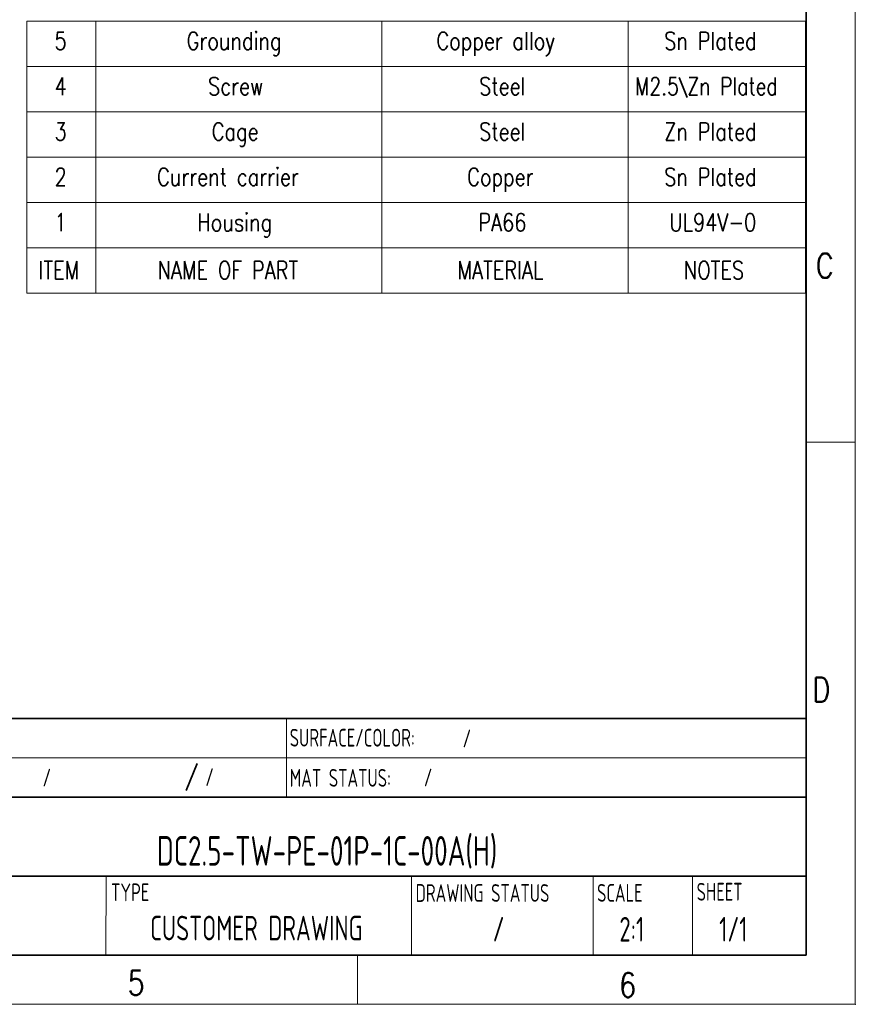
# Model space of a CAD drawing. Header units: millimetres. Extents: x 6 to 292, y 5 to 204.
# Tile 19 of 24: x 207 to 292, y 5 to 105. Entities that reach past the tile are written whole.
import ezdxf
from ezdxf.entities.mleader import LeaderData, LeaderLine
from ezdxf.enums import TextEntityAlignment as Align
from ezdxf.math import Vec2, Vec3

# ---------------------------------------------------------------- set-up
doc = ezdxf.new("R2010")
doc.units = ezdxf.units.MM
for name, color, linetype in [('Default', 7, 'Continuous'), ('TEXT', 7, 'Continuous'), ('图框', 7, 'Continuous'), ('尺寸层', 7, 'Continuous'), ('细实线', 7, 'Continuous'), ('轮廓线', 7, 'Continuous')]:
    doc.layers.add(name, color=color, linetype=linetype)
doc.styles.add('SEACAD_romans_shx', font='romans.shx')
doc.styles.add('SEACAD_Solid_Edge_ANSI', font='seans.ttf')

# ---------------------------------------------------------------- blocks, each defined once
blk = doc.blocks.new('SE')
at = {"layer": '尺寸层', "color": 7, "linetype": 'Continuous', "lineweight": 13}
for p, q in [((214.962, 104.715), (214.962, 100.115)), ((243.962, 104.715), (243.962, 100.115)), ((268.962, 104.715), (268.962, 100.115)), ((207.962, 100.115), (286.962, 100.115)), ((214.962, 100.115), (214.962, 95.515)), ((243.962, 100.115), (243.962, 95.515)), ((268.962, 100.115), (268.962, 95.515)), ((207.962, 95.515), (286.962, 95.515)), ((214.962, 95.515), (214.962, 90.915)), ((243.962, 95.515), (243.962, 90.915)), ((268.962, 95.515), (268.962, 90.915)), ((207.962, 90.915), (286.962, 90.915)), ((214.962, 90.915), (214.962, 86.315)), ((243.962, 90.915), (243.962, 86.315)), ((268.962, 90.915), (268.962, 86.315)), ((207.962, 86.315), (286.962, 86.315)), ((214.962, 86.315), (214.962, 81.715)), ((243.962, 86.315), (243.962, 81.715)), ((268.962, 86.315), (268.962, 81.715)), ((207.962, 81.715), (286.962, 81.715)), ((214.962, 81.715), (214.962, 77.115)), ((243.962, 81.715), (243.962, 77.115)), ((268.962, 81.715), (268.962, 77.115))]:
    blk.add_line(p, q, dxfattribs=at)
blk.add_lwpolyline([(207.962, 77.115), (207.962, 104.715), (286.962, 104.715), (286.962, 77.115), (207.962, 77.115)], dxfattribs=at)
at = {"layer": '尺寸层', "color": 7, "linetype": 'Continuous', "lineweight": 5, "style": 'SEACAD_romans_shx'}
for s, width, p in [('5', 0.8, (210.784, 103.608)), ('Grounding', 0.8, (224.181, 103.608)), ('Copper alloy', 0.8, (249.517, 103.608)), ('Sn Plated', 0.8, (272.62, 103.608)), ('4', 0.8, (210.784, 99.008)), ('Screw', 0.8, (226.359, 99.008)), ('Steel', 0.8, (253.852, 99.008)), ('M2.5\\Zn Plated', 0.781, (269.661, 99.008)), ('3', 0.8, (210.784, 94.408)), ('Cage', 0.8, (226.729, 94.408)), ('Steel', 0.8, (253.852, 94.408)), ('Zn Plated', 0.8, (272.62, 94.408)), ('Current carrier', 0.8, (221.181, 89.808)), ('Sn Plated', 0.8, (272.62, 89.808)), ('2', 0.8, (210.784, 89.808)), ('Copper', 0.8, (252.64, 89.808)), ('1', 0.8, (210.784, 85.208)), ('Housing', 0.8, (225.27, 85.208)), ('PA66', 0.8, (253.77, 85.208)), ('UL94V-0', 0.8, (273.133, 85.208)), ('ITEM', 0.8, (209.161, 80.352)), ('NAME OF PART', 0.8, (221.243, 80.352)), ('MATERIAL', 0.8, (251.654, 80.352)), ('NOTES', 0.8, (274.613, 80.352))]:
    blk.add_text(s, height=1.8, dxfattribs=dict(at, width=width)).set_placement(p, align=Align.TOP_LEFT)
blk = doc.blocks.new('_DOT')
at = {"color": 0}
blk.add_line((0, 0), (-1, 0), dxfattribs=at)
at = {"color": 0, "const_width": 0.333}
blk.add_lwpolyline([(-0.1665, 0, 1), (0.1665, 0, 1)], format="xyb", close=True, dxfattribs=at)
blk = doc.blocks.new('A4-drawing_frame')
at = {"layer": '细实线', "color": 7, "linetype": 'Continuous', "lineweight": 13}
for p, q in [((0, 0), (0, 199)), ((-5, 57), (0, 57)), ((-50.5, 5), (-50.5, 0)), ((-286.5, 0), (0, 0))]:
    blk.add_line(p, q, dxfattribs=at)
blk.add_point((0, 0), dxfattribs=at)
at = {"layer": '轮廓线', "color": 7, "linetype": 'Continuous', "lineweight": 35}
for p in [(-5, 195), (-282, 5)]:
    blk.add_line(p, (-5, 5), dxfattribs=at)
at = {"layer": 'TEXT', "char_height": 2.5, "attachment_point": 8, "style": 'SEACAD_romans_shx'}
for s, insert, width in [('{\\fromans|b0||i0||c0|p34;\\C7;\\H2.5;\\W0.8;C}', (-3.093, 73.661), 2.34019), ('{\\fromans|b0||i0||c0|p34;\\C7;\\H2.5;\\W0.8;D}', (-3.43, 30.661), 1.99773), ('{\\fromans|b0||i0||c0|p34;\\C7;\\H2.5;\\W0.8;5}', (-72.939, 0.928), 1.88357), ('{\\fromans|b0||i0||c0|p34;\\C7;\\H2.5;\\W0.8;6}', (-23.093, 0.701), 1.88357)]:
    blk.add_mtext(s, dxfattribs=dict(at, insert=insert, width=width))

msp = doc.modelspace()

# ---------------------------------------------------------------- linework, layer by layer
at = {"layer": '细实线', "color": 7, "linetype": 'Continuous', "lineweight": 13}
for p, q in [((234.3, 34), (234.3, 30)), ((195, 30), (287, 30)), ((234.3, 30), (234.3, 26)), ((216, 10), (216.003, 18)), ((247, 10), (247, 18)), ((265.4, 10), (265.4, 18)), ((275.5, 10), (275.5, 18))]:
    msp.add_line(p, q, dxfattribs=at)
at = {"layer": '轮廓线', "color": 7, "linetype": 'Continuous', "lineweight": 35}
for p, q in [((167, 34), (287, 34)), ((287, 10), (287, 34)), ((167, 26), (287, 26)), ((195, 18), (287, 18)), ((167, 10), (287, 10)), ((195, 10), (287, 10))]:
    msp.add_line(p, q, dxfattribs=at)

# ---------------------------------------------------------------- block references
at = {"layer": '图框', "color": 7}
msp.add_blockref('A4-drawing_frame', (292, 5), dxfattribs=at)
at = {"layer": '尺寸层'}
msp.add_blockref('SE', (0, 0), dxfattribs=at)

# ---------------------------------------------------------------- texts
at = {"layer": 'TEXT', "char_height": 1.8, "attachment_point": 4}
for s, insert, width, style in [('{\\fSolid Edge ANSI|b0||i0||c0|p34;\\C7;\\H1.8;\\W0.7;SURFACE/COLOR:}', (234.634, 32.037), 16.05701, 'SEACAD_Solid_Edge_ANSI'), ('{\\fromans|b0||i0||c0|p34;\\C7;\\H1.8;\\W0.8;/}', (224.013, 27.886), 1.47946, 'SEACAD_romans_shx'), ('{\\fSolid Edge ANSI|b0||i0||c0|p34;\\C7;\\H1.8;\\W0.7;MAT STATUS:}', (234.634, 27.963), 13.47834, 'SEACAD_Solid_Edge_ANSI'), ('{\\fSolid Edge ANSI|b0||i0||c0|p34;\\C7;\\H1.8;\\W0.7;TYPE}', (216.521, 16.358), 7.2, 'SEACAD_Solid_Edge_ANSI'), ('{\\fSolid Edge ANSI|b0||i0||c0|p34;\\C7;\\H1.8;\\W0.7;DRAWING STATUS}', (247.405, 16.287), 18.4, 'SEACAD_Solid_Edge_ANSI'), ('{\\fSolid Edge ANSI|b0||i0||c0|p34;\\C7;\\H1.8;\\W0.7;SCALE}', (265.805, 16.3), 10.1, 'SEACAD_Solid_Edge_ANSI'), ('{\\fSolid Edge ANSI|b0||i0||c0|p34;\\C7;\\H1.8;\\W0.7;SHEET}', (275.905, 16.416), 11.5, 'SEACAD_Solid_Edge_ANSI')]:
    msp.add_mtext(s, dxfattribs=dict(at, insert=insert, width=width, style=style))

# ---------------------------------------------------------------- leaders
at = {"layer": 'Default', "color": 7, "linetype": 'Continuous', "lineweight": 13}
ml = msp.add_multileader_mtext('Standard', dxfattribs=at)
ml.set_content('{\\pxsm0.9;\\fSolid Edge ANSI|b0||i0||c0|p34;\\W0.7;/\\P}', color=256)
ml.set_leader_properties()
ml.set_arrow_properties(name='DOT')
ml.build(insert=Vec2(0, 0))
ml.multileader.update_dxf_attribs({"leader_type": 0, "dogleg_length": 0, "arrow_head_size": 1.8})
ctx = ml.context
ctx.base_point, ctx.char_height, ctx.arrow_head_size, ctx.landing_gap_size = Vec3(250.174, 31.96), 1.8, 1.8, 0.63
ctx.mtext.insert = Vec3(252.174, 32.863)
ml = msp.add_multileader_mtext('Standard', dxfattribs=at)
ml.set_content('{\\pxsm0.9;\\fSolid Edge ANSI|b0||i0||c0|p34;\\W0.7;/\\P}', color=256)
ml.set_leader_properties()
ml.set_arrow_properties(name='DOT')
ml.build(insert=Vec2(0, 0))
ml.multileader.update_dxf_attribs({"leader_type": 0, "dogleg_length": 0, "arrow_head_size": 1.8})
ctx = ml.context
ctx.base_point, ctx.char_height, ctx.arrow_head_size, ctx.landing_gap_size = Vec3(207.57, 27.986), 1.8, 1.8, 0.63
ctx.mtext.insert = Vec3(209.57, 28.889)
ml = msp.add_multileader_mtext('Standard', dxfattribs=at)
ml.set_content('{\\pxsm0.9;\\fSolid Edge ANSI|b0||i0||c0|p34;\\W0.7;/\\P}', color=256)
ml.set_leader_properties()
ml.set_arrow_properties(name='DOT')
ml.build(insert=Vec2(0, 0))
ml.multileader.update_dxf_attribs({"leader_type": 0, "dogleg_length": 0, "arrow_head_size": 1.8})
ctx = ml.context
ctx.base_point, ctx.char_height, ctx.arrow_head_size, ctx.landing_gap_size = Vec3(224.078, 28.041), 1.8, 1.8, 0.63
ctx.mtext.insert = Vec3(226.078, 28.944)
ml = msp.add_multileader_mtext('Standard', dxfattribs=at)
ml.set_content('{\\pxsm0.9;\\fSolid Edge ANSI|b0||i0||c0|p34;\\W0.7;/\\P}', color=256)
ml.set_leader_properties()
ml.set_arrow_properties(name='DOT')
ml.build(insert=Vec2(0, 0))
ml.multileader.update_dxf_attribs({"leader_type": 0, "dogleg_length": 0, "arrow_head_size": 1.8})
ctx = ml.context
ctx.base_point, ctx.char_height, ctx.arrow_head_size, ctx.landing_gap_size = Vec3(246.24, 28.007), 1.8, 1.8, 0.63
ctx.mtext.insert = Vec3(248.24, 28.909)
ml = msp.add_multileader_mtext('Standard', dxfattribs=at)
ml.set_content('{\\pxsm0.9;\\fSolid Edge ANSI|b0||i0||c0|p34;\\W0.7;DC2.5-TW-PE-01P-1C-00A(H)\\P}', color=256)
ml.set_leader_properties()
ml.set_arrow_properties(name='DOT')
ml.build(insert=Vec2(0, 0))
ml.multileader.update_dxf_attribs({"leader_type": 0, "dogleg_length": 0, "arrow_head_size": 3})
ctx = ml.context
ctx.base_point, ctx.char_height, ctx.arrow_head_size, ctx.landing_gap_size = Vec3(219.416, 20.548), 3, 3, 1.05
ctx.text_align_type = 1
ctx.mtext.insert, ctx.mtext.alignment = Vec3(238.417, 22.063), 2
ml = msp.add_multileader_mtext('Standard', dxfattribs=at)
ml.set_content('{\\pxsm0.9;\\fSolid Edge ANSI|b0||i0||c0|p34;\\W0.7;CUSTOMER DRAWING\\P}', color=256)
ml.set_leader_properties()
ml.set_arrow_properties(name='DOT')
ml.build(insert=Vec2(0, 0))
ml.multileader.update_dxf_attribs({"leader_type": 0, "dogleg_length": 0, "arrow_head_size": 2.5})
ctx = ml.context
ctx.base_point, ctx.char_height, ctx.arrow_head_size, ctx.landing_gap_size = Vec3(219.044, 12.722), 2.5, 2.5, 0.875
ctx.text_align_type = 1
ctx.mtext.insert, ctx.mtext.alignment = Vec3(231.251, 13.98), 2
ml = msp.add_multileader_mtext('Standard', dxfattribs=at)
ml.set_content('{\\pxsm0.9;\\fSolid Edge ANSI|b0||i0||c0|p34;\\W0.7;/\\P}', color=256)
ml.set_leader_properties()
ml.set_arrow_properties(name='DOT')
ml.build(insert=Vec2(0, 0))
ml.multileader.update_dxf_attribs({"leader_type": 0, "dogleg_length": 0, "arrow_head_size": 2.5})
ctx = ml.context
ctx.base_point, ctx.char_height, ctx.arrow_head_size, ctx.landing_gap_size = Vec3(253.546, 12.617), 2.5, 2.5, 0.875
ctx.text_align_type = 1
ctx.mtext.insert, ctx.mtext.alignment = Vec3(255.821, 13.87), 2
at = {"layer": 'TEXT', "color": 7, "linetype": 'Continuous', "lineweight": 13}
ml = msp.add_multileader_mtext('Standard', dxfattribs=at)
ml.set_content('{\\pxsm0.9;\\fSolid Edge ANSI|b0||i0||c0|p34;\\W0.7;1/1\\P}', color=256)
ml.set_leader_properties()
ml.set_arrow_properties(name='DOT')
ml.build(insert=Vec2(0, 0))
ml.multileader.update_dxf_attribs({"leader_type": 0, "dogleg_length": 0, "arrow_head_size": 2.5})
ctx = ml.context
ctx.base_point, ctx.char_height, ctx.arrow_head_size, ctx.landing_gap_size = Vec3(276.809, 12.612), 2.5, 2.5, 0.875
ctx.text_align_type = 1
ctx.mtext.insert, ctx.mtext.alignment = Vec3(279.631, 13.866), 2
ml = msp.add_multileader_mtext('Standard', dxfattribs=at)
ml.set_content('{\\pxsm0.9;\\fSolid Edge ANSI|b0||i0||c0|p34;\\W0.7;2:1\\P}', color=256)
ml.set_leader_properties()
ml.set_arrow_properties(name='DOT')
ml.build(insert=Vec2(0, 0))
ml.multileader.update_dxf_attribs({"leader_type": 0, "dogleg_length": 0, "arrow_head_size": 2.5})
ctx = ml.context
ctx.base_point, ctx.char_height, ctx.arrow_head_size, ctx.landing_gap_size = Vec3(266.308, 12.611), 2.5, 2.5, 0.875
ctx.text_align_type = 1
ctx.mtext.insert, ctx.mtext.alignment = Vec3(269.335, 13.863), 2

doc.saveas('drawing.dxf')
